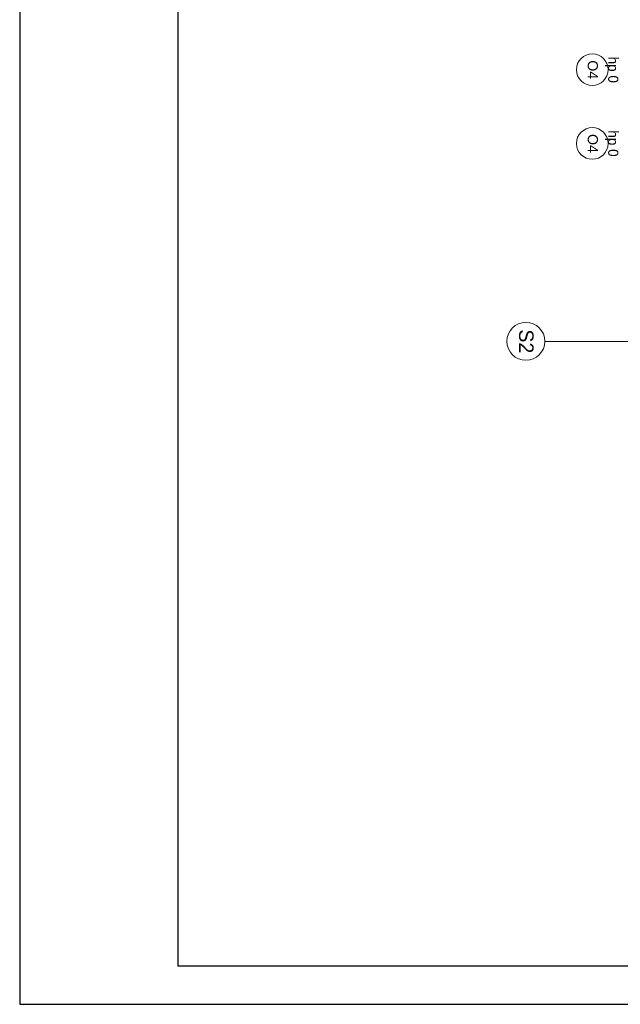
# Model space of a CAD drawing. Extents: x -440864 to -355682, y 13652 to 155872.
# Tile 126 of 179: x -440864 to -431373, y 82220 to 97776. Entities that reach past the tile are written whole.
import ezdxf

# ---------------------------------------------------------------- set-up
doc = ezdxf.new("R2010")
doc.units = 0
doc.header["$MEASUREMENT"] = 0
for name, color, linetype in [('#podkład', 252, 'Continuous'), ('_TABELA', 7, 'Continuous'), ('Arch opisy', 252, 'Continuous')]:
    doc.layers.add(name, color=color, linetype=linetype)
for name, color, linetype, lineweight in [('Arch opisy okien_Nr_Pióra__9', 252, 'Continuous', 13), ('Arch opisy_Nr_Pióra__1', 252, 'Continuous', 25), ('Arch opisy_Nr_Pióra__21', 252, 'Continuous', 9), ('Arch opisy_Nr_Pióra__9', 252, 'Continuous', 13), ('INWENT. OKNA_Nr_Pióra__21', 252, 'Continuous', 9)]:
    doc.layers.add(name, color=color, linetype=linetype, lineweight=lineweight)
doc.styles.add('GENERATED_STYLE_10', font='arial.ttf')
doc.styles.add('GENERATED_STYLE_5', font='txt')

# ---------------------------------------------------------------- blocks, each defined once
blk = doc.blocks.new('Linia_170', base_point=(-430485, 94532))
at = {"layer": 'Arch opisy_Nr_Pióra__21', "linetype": 'Continuous'}
blk.add_line((-430485, 94532), (-432565, 94532), dxfattribs=at)
blk.add_circle((-432865, 94532), 300, dxfattribs=at)
blk = doc.blocks.new('poddasze')
at = {"layer": 'Arch opisy_Nr_Pióra__9', "color": 252, "linetype": 'Continuous'}
for centre in [(-431817, 82985), (-431817, 81820)]:
    blk.add_circle(centre, 250, dxfattribs=at)
at = {"layer": 'Arch opisy', "color": 252, "linetype": 'Continuous'}
blk.add_blockref('Linia_170', (-430485, 78694), dxfattribs=at)
at = {"layer": 'Arch opisy okien_Nr_Pióra__9', "color": 252, "linetype": 'Continuous', "char_height": 160, "attachment_point": 2, "rotation": 270, "style": 'GENERATED_STYLE_10'}
for insert in [(-431727, 82985), (-431727, 81820)]:
    blk.add_mtext('{O4}', dxfattribs=dict(at, insert=insert))
at = {"layer": 'Arch opisy_Nr_Pióra__1', "color": 252, "linetype": 'Continuous', "insert": (-432743, 78694), "char_height": 230, "attachment_point": 2, "rotation": 270, "style": 'GENERATED_STYLE_5'}
blk.add_mtext('{S2}', dxfattribs=at)
at = {"layer": 'INWENT. OKNA_Nr_Pióra__21', "color": 252, "linetype": 'Continuous', "char_height": 160, "attachment_point": 2, "rotation": 270, "style": 'GENERATED_STYLE_5'}
for insert in [(-431404, 82985), (-431404, 81820)]:
    blk.add_mtext('{hp 0}', dxfattribs=dict(at, insert=insert))

msp = doc.modelspace()

# ---------------------------------------------------------------- block references
at = {"layer": '#podkład', "color": 3, "lineweight": 50}
msp.add_blockref('poddasze', (0, 14000), dxfattribs=at)

# ---------------------------------------------------------------- next in the draw order: linework, layer by layer
at = {"layer": '_TABELA', "color": 7}
msp.add_lwpolyline([(-440863.8, 111919.5), (-398863.8, 111919.5), (-440863.8, 111919.5), (-440863.8, 82219.5), (-398863.8, 82219.5), (-398863.8, 111919.5)], dxfattribs=at)
msp.add_lwpolyline([(-399463.8, 111309.5), (-438363.8, 111309.5), (-438363.8, 82829.5), (-399463.8, 82829.5)], close=True, dxfattribs=at)

doc.saveas('drawing.dxf')
